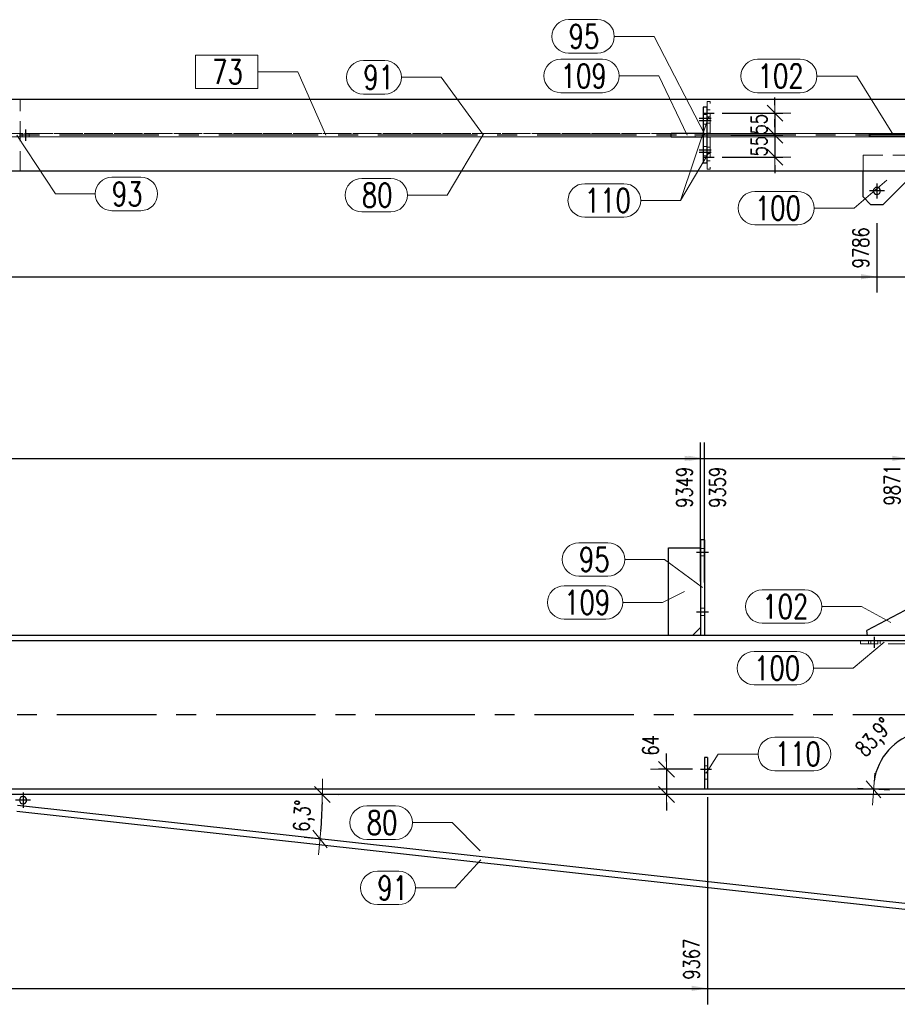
# Model space of a CAD drawing. Header units: millimetres. Extents: x 3526 to 4380, y 11541 to 12002.
# Tile 94 of 127: x 4108 to 4218, y 11752 to 11875. Entities that reach past the tile are written whole.
import ezdxf

# ---------------------------------------------------------------- set-up
doc = ezdxf.new("R2010")
doc.units = ezdxf.units.MM
doc.header["$LTSCALE"] = 10
doc.linetypes.add('HIDDEN', pattern=[0.375, 0.25, -0.125])
doc.linetypes.add('MITTE', pattern=[2, 1.25, -0.25, 0.25, -0.25])
doc.layers.get('Defpoints').update_dxf_attribs({"color": 1})
for name, color, linetype, lineweight in [('PS_DIM', 4, 'Continuous', 13), ('PS_Hidden', 2, 'HIDDEN', 9), ('PS_Pos', 1, 'Continuous', 15), ('PS_SOLID', 7, 'Continuous', 30)]:
    doc.layers.add(name, color=color, linetype=linetype, lineweight=lineweight)
doc.layers.add('PS_MID', color=5, linetype='MITTE')
doc.layers.add('PS_SHAPE', color=3, linetype='Continuous')
doc.styles.add('simplex', font='simplex.shx', dxfattribs={"width": 0.75})
doc.dimstyles.new('1_20_GŁ_DS1-LS20', dxfattribs={"dimtxt": 2, "dimasz": 2, "dimexe": 2, "dimexo": 5, "dimgap": 1, "dimtad": 1, "dimjust": 4, "dimdec": 0, "dimlfac": 20, "dimtxsty": 'simplex', "dimblk1": 'NONE', "dimsah": 1, "dimcen": 2, "dimclrd": 256, "dimclre": 256, "dimclrt": 4, "dimadec": 1, "dimazin": 0, "dimtfac": 1, "dimtdec": 0, "dimtmove": 2, "dimatfit": 3, "dimfxl": 1, "dimarcsym": 0})
doc.dimstyles.new('1_20_PRZ', dxfattribs={"dimtxt": 2, "dimasz": 1, "dimexe": 2, "dimexo": 5, "dimgap": 1, "dimtad": 1, "dimdec": 0, "dimlfac": 20, "dimtxsty": 'simplex', "dimblk": 'dimznak', "dimcen": 2, "dimse1": 1, "dimse2": 1, "dimclrd": 256, "dimclrt": 4, "dimadec": 1, "dimazin": 0, "dimtfac": 1, "dimtdec": 0, "dimtix": 1, "dimtmove": 2, "dimatfit": 3, "dimldrblk": 'dim-grot', "dimfxl": 1, "dimarcsym": 0})
doc.dimstyles.new('1_20_SC', dxfattribs={"dimtxt": 2, "dimasz": 1, "dimexe": 1, "dimexo": 1, "dimgap": 1, "dimtad": 1, "dimdec": 0, "dimlfac": 20, "dimtxsty": 'simplex', "dimblk": 'dimznak', "dimcen": 2, "dimclrd": 256, "dimclre": 256, "dimclrt": 4, "dimadec": 1, "dimazin": 0, "dimtfac": 1, "dimtdec": 0, "dimtix": 1, "dimtmove": 2, "dimatfit": 3, "dimldrblk": 'dim-grot', "dimfxl": 1, "dimarcsym": 0})

# ---------------------------------------------------------------- blocks, each defined once
blk = doc.blocks.new('dimznak')
at = {"color": 0}
for points in [[(0, 2), (0, -2)], [(-2, 0), (2, 0)]]:
    blk.add_lwpolyline(points, dxfattribs=at)
at = {"color": 2}
blk.add_lwpolyline([(1, 1), (-1, -1)], dxfattribs=at)
blk = doc.blocks.new('*D53')
at = {"layer": 'Defpoints', "color": 0, "transparency": 16777216}
for p in [(4220.36, 11801.55), (4218.69, 11784.82), (4064.97, 11778.75), (4222.8, 11778.75), (4224.56, 11762.27)]:
    blk.add_point(p, dxfattribs=at)
at = {"layer": 'PS_DIM', "lineweight": -2, "transparency": 16777216}
blk.add_arc((4222.8, 11778.75), 7.33, 103.9138, 172.1782, dxfattribs=at)
for p, rotation in [((4222.02, 11786.04), 10.00291172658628), ((4215.47, 11778.75), 266.0890910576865)]:
    blk.add_blockref('dimznak', p, dxfattribs=dict(at, rotation=rotation))
at = {"layer": 'PS_DIM', "color": 4, "transparency": 16777216, "insert": (4215.72, 11785.11), "char_height": 2, "attachment_point": 5, "rotation": 48.046, "style": 'simplex'}
blk.add_mtext('83,9°', dxfattribs=at)
blk = doc.blocks.new('dim-grot')
blk.add_hatch(color=256).paths.add_polyline_path([(0, 0), (-2, 0.5), (-2, -0.5)])
blk.add_lwpolyline([(0, 0), (-2, 0.5), (-2, -0.5), (0, 0)])
blk = doc.blocks.new('*D54')
at = {"layer": 'Defpoints', "color": 0, "transparency": 16777216}
for p in [(4064.97, 11778.07), (4222.87, 11778.07), (4107.91, 11776.69), (4146.1, 11774.35), (4224.39, 11763.83)]:
    blk.add_point(p, dxfattribs=at)
at = {"layer": 'PS_DIM', "lineweight": -2, "transparency": 16777216}
blk.add_arc((4095.44, 11778.07), 50.79, 354.8249, 358.8719, dxfattribs=at)
for p, rotation in [((4146.23, 11778.07), 89.43595851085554), ((4145.93, 11772.49), 264.2608571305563)]:
    blk.add_blockref('dimznak', p, dxfattribs=dict(at, rotation=rotation))
at = {"layer": 'PS_DIM', "color": 4, "transparency": 16777216, "insert": (4143.97, 11775.4), "char_height": 2, "attachment_point": 5, "rotation": 86.8484, "style": 'simplex'}
blk.add_mtext('6,3°', dxfattribs=at)
blk = doc.blocks.new('*D55')
at = {"layer": 'Defpoints', "color": 0, "transparency": 16777216}
for p in [(4193.72, 11781.25), (4189.45, 11778.07), (4193.72, 11778.07)]:
    blk.add_point(p, dxfattribs=at)
at = {"layer": 'PS_DIM', "lineweight": -2, "transparency": 16777216}
for p, q in [((4189.45, 11782.25), (4189.45, 11783.25)), ((4192.72, 11781.25), (4188.45, 11781.25)), ((4189.45, 11781.25), (4189.45, 11778.07)), ((4192.72, 11778.07), (4188.45, 11778.07)), ((4189.45, 11777.07), (4189.45, 11776.07))]:
    blk.add_line(p, q, dxfattribs=at)
for p, rotation in [((4189.45, 11781.25), 270), ((4189.45, 11778.07), 90)]:
    blk.add_blockref('dimznak', p, dxfattribs=dict(at, rotation=rotation))
at = {"layer": 'PS_DIM', "color": 4, "transparency": 16777216, "insert": (4187.45, 11784.25), "char_height": 2, "attachment_point": 5, "rotation": 90, "style": 'simplex'}
blk.add_mtext('64', dxfattribs=at)
blk = doc.blocks.new('*D147')
at = {"layer": 'Defpoints', "color": 0, "transparency": 16777216}
for p in [(3923.29, 11856.39), (4215.89, 11854.84), (4215.89, 11843.12)]:
    blk.add_point(p, dxfattribs=at)
at = {"layer": 'PS_DIM', "lineweight": -2, "transparency": 16777216}
for p, q in [((3923.29, 11851.39), (3923.29, 11841.12)), ((4215.89, 11849.84), (4215.89, 11841.12)), ((3923.29, 11843.12), (4213.89, 11843.12))]:
    blk.add_line(p, q, dxfattribs=at)
at = {"layer": 'PS_DIM', "transparency": 16777216}
blk.add_solid([(4213.89, 11843.45), (4213.89, 11842.79), (4215.89, 11843.12)], dxfattribs=at)
at = {"layer": 'PS_DIM', "color": 4, "transparency": 16777216, "insert": (4213.87, 11846.75), "char_height": 2, "attachment_point": 5, "rotation": 90, "style": 'simplex'}
blk.add_mtext('9786', dxfattribs=at)
blk = doc.blocks.new('_None')
blk = doc.blocks.new('*D148')
at = {"layer": 'Defpoints', "color": 0, "transparency": 16777216}
for p in [(4225.88, 11866.39), (3923.29, 11856.39), (4225.88, 11843.12)]:
    blk.add_point(p, dxfattribs=at)
at = {"layer": 'PS_DIM', "lineweight": -2, "transparency": 16777216}
for p, q in [((4225.88, 11861.39), (4225.88, 11841.12)), ((3923.29, 11851.39), (3923.29, 11841.12)), ((3923.29, 11843.12), (4223.88, 11843.12))]:
    blk.add_line(p, q, dxfattribs=at)
at = {"layer": 'PS_DIM', "transparency": 16777216}
blk.add_solid([(4223.88, 11843.45), (4223.88, 11842.79), (4225.88, 11843.12)], dxfattribs=at)
at = {"layer": 'PS_DIM', "color": 4, "transparency": 16777216, "insert": (4223.86, 11846.75), "char_height": 2, "attachment_point": 5, "rotation": 90, "style": 'simplex'}
blk.add_mtext('9986', dxfattribs=at)
blk = doc.blocks.new('*D166')
at = {"layer": 'Defpoints', "color": 0, "transparency": 16777216}
for p in [(4193.72, 11820.3), (4193.72, 11799.82), (3922.96, 11778.07)]:
    blk.add_point(p, dxfattribs=at)
at = {"layer": 'PS_DIM', "lineweight": -2, "transparency": 16777216}
for p, q in [((3922.96, 11783.07), (3922.96, 11822.3)), ((4193.72, 11804.82), (4193.72, 11822.3)), ((3922.96, 11820.3), (4191.72, 11820.3))]:
    blk.add_line(p, q, dxfattribs=at)
at = {"layer": 'PS_DIM', "transparency": 16777216}
blk.add_solid([(4191.72, 11820.63), (4191.72, 11819.97), (4193.72, 11820.3)], dxfattribs=at)
at = {"layer": 'PS_DIM', "color": 4, "transparency": 16777216, "insert": (4191.7, 11816.67), "char_height": 2, "attachment_point": 5, "rotation": 90, "style": 'simplex'}
blk.add_mtext('9349', dxfattribs=at)
blk = doc.blocks.new('*D167')
at = {"layer": 'Defpoints', "color": 0, "transparency": 16777216}
for p in [(4194.22, 11820.3), (4194.22, 11799.69), (3922.96, 11778.07)]:
    blk.add_point(p, dxfattribs=at)
at = {"layer": 'PS_DIM', "lineweight": -2, "transparency": 16777216}
for p, q in [((3922.96, 11783.07), (3922.96, 11822.3)), ((4194.22, 11804.69), (4194.22, 11822.3)), ((3922.96, 11820.3), (4192.22, 11820.3))]:
    blk.add_line(p, q, dxfattribs=at)
at = {"layer": 'PS_DIM', "transparency": 16777216}
blk.add_solid([(4192.22, 11820.63), (4192.22, 11819.97), (4194.22, 11820.3)], dxfattribs=at)
at = {"layer": 'PS_DIM', "color": 4, "transparency": 16777216, "insert": (4195.85, 11816.67), "char_height": 2, "attachment_point": 5, "rotation": 90, "style": 'simplex'}
blk.add_mtext('9359', dxfattribs=at)
blk = doc.blocks.new('*D168')
at = {"layer": 'Defpoints', "color": 0, "transparency": 16777216}
for p in [(4219.81, 11820.3), (4219.81, 11797), (3922.96, 11778.07)]:
    blk.add_point(p, dxfattribs=at)
at = {"layer": 'PS_DIM', "lineweight": -2, "transparency": 16777216}
for p, q in [((3922.96, 11783.07), (3922.96, 11822.3)), ((4219.81, 11802), (4219.81, 11822.3)), ((3922.96, 11820.3), (4217.81, 11820.3))]:
    blk.add_line(p, q, dxfattribs=at)
at = {"layer": 'PS_DIM', "transparency": 16777216}
blk.add_solid([(4217.81, 11820.63), (4217.81, 11819.97), (4219.81, 11820.3)], dxfattribs=at)
at = {"layer": 'PS_DIM', "color": 4, "transparency": 16777216, "insert": (4217.79, 11816.96), "char_height": 2, "attachment_point": 5, "rotation": 90, "style": 'simplex'}
blk.add_mtext('9871', dxfattribs=at)
blk = doc.blocks.new('*D169')
at = {"layer": 'Defpoints', "color": 0, "transparency": 16777216}
for p in [(4222.87, 11820.3), (3922.96, 11778.07), (4222.87, 11778.07)]:
    blk.add_point(p, dxfattribs=at)
at = {"layer": 'PS_DIM', "lineweight": -2, "transparency": 16777216}
for p, q in [((3922.96, 11783.07), (3922.96, 11822.3)), ((4222.87, 11783.07), (4222.87, 11822.3)), ((3922.96, 11820.3), (4220.87, 11820.3))]:
    blk.add_line(p, q, dxfattribs=at)
at = {"layer": 'PS_DIM', "transparency": 16777216}
blk.add_solid([(4220.87, 11820.63), (4220.87, 11819.97), (4222.87, 11820.3)], dxfattribs=at)
at = {"layer": 'PS_DIM', "color": 4, "transparency": 16777216, "insert": (4221.63, 11816.64), "char_height": 2, "attachment_point": 5, "rotation": 90, "style": 'simplex'}
blk.add_mtext('9933', dxfattribs=at)
blk = doc.blocks.new('*D170')
at = {"layer": 'Defpoints', "color": 0, "transparency": 16777216}
for p in [(4225.55, 11820.3), (3922.96, 11778.07), (4225.55, 11762.38)]:
    blk.add_point(p, dxfattribs=at)
at = {"layer": 'PS_DIM', "lineweight": -2, "transparency": 16777216}
for p, q in [((3922.96, 11783.07), (3922.96, 11822.3)), ((4225.55, 11767.38), (4225.55, 11822.3)), ((3922.96, 11820.3), (4223.55, 11820.3))]:
    blk.add_line(p, q, dxfattribs=at)
at = {"layer": 'PS_DIM', "transparency": 16777216}
blk.add_solid([(4223.55, 11820.63), (4223.55, 11819.97), (4225.55, 11820.3)], dxfattribs=at)
at = {"layer": 'PS_DIM', "color": 4, "transparency": 16777216, "insert": (4227.05, 11816.67), "char_height": 2, "attachment_point": 5, "rotation": 90, "style": 'simplex'}
blk.add_mtext('9986', dxfattribs=at)
blk = doc.blocks.new('*D177')
at = {"layer": 'Defpoints', "color": 0, "transparency": 16777216}
for p in [(4194.62, 11782.75), (3922.96, 11778.07), (4194.62, 11753.73)]:
    blk.add_point(p, dxfattribs=at)
at = {"layer": 'PS_DIM', "lineweight": -2, "transparency": 16777216}
for p, q in [((4194.62, 11777.75), (4194.62, 11751.73)), ((3922.96, 11773.07), (3922.96, 11751.73)), ((3922.96, 11753.73), (4192.62, 11753.73))]:
    blk.add_line(p, q, dxfattribs=at)
at = {"layer": 'PS_DIM', "transparency": 16777216}
blk.add_solid([(4192.62, 11754.07), (4192.62, 11753.4), (4194.62, 11753.73)], dxfattribs=at)
at = {"layer": 'PS_DIM', "color": 4, "transparency": 16777216, "insert": (4192.6, 11757.4), "char_height": 2, "attachment_point": 5, "rotation": 90, "style": 'simplex'}
blk.add_mtext('9367', dxfattribs=at)
blk = doc.blocks.new('*D178')
at = {"layer": 'Defpoints', "color": 0, "transparency": 16777216}
for p in [(3922.96, 11778.07), (4222.87, 11778.07), (4222.87, 11753.73)]:
    blk.add_point(p, dxfattribs=at)
at = {"layer": 'PS_DIM', "lineweight": -2, "transparency": 16777216}
for p, q in [((3922.96, 11773.07), (3922.96, 11751.73)), ((4222.87, 11773.07), (4222.87, 11751.73)), ((3922.96, 11753.73), (4220.87, 11753.73))]:
    blk.add_line(p, q, dxfattribs=at)
at = {"layer": 'PS_DIM', "transparency": 16777216}
blk.add_solid([(4220.87, 11754.07), (4220.87, 11753.4), (4222.87, 11753.73)], dxfattribs=at)
at = {"layer": 'PS_DIM', "color": 4, "transparency": 16777216, "insert": (4220.85, 11757.4), "char_height": 2, "attachment_point": 5, "rotation": 90, "style": 'simplex'}
blk.add_mtext('9933', dxfattribs=at)
blk = doc.blocks.new('*D179')
at = {"layer": 'Defpoints', "color": 0, "transparency": 16777216}
for p in [(3922.96, 11778.07), (4225.55, 11762.38), (4225.55, 11753.73)]:
    blk.add_point(p, dxfattribs=at)
at = {"layer": 'PS_DIM', "lineweight": -2, "transparency": 16777216}
for p, q in [((3922.96, 11773.07), (3922.96, 11751.73)), ((4225.55, 11757.38), (4225.55, 11751.73)), ((3922.96, 11753.73), (4223.55, 11753.73))]:
    blk.add_line(p, q, dxfattribs=at)
at = {"layer": 'PS_DIM', "transparency": 16777216}
blk.add_solid([(4223.55, 11754.07), (4223.55, 11753.4), (4225.55, 11753.73)], dxfattribs=at)
at = {"layer": 'PS_DIM', "color": 4, "transparency": 16777216, "insert": (4227.59, 11757.36), "char_height": 2, "attachment_point": 5, "rotation": 90, "style": 'simplex'}
blk.add_mtext('9986', dxfattribs=at)
blk = doc.blocks.new('*D236')
at = {"layer": 'Defpoints', "color": 0, "transparency": 16777216}
for p in [(4195.45, 11863.64), (4196.55, 11860.89), (4203.08, 11860.89)]:
    blk.add_point(p, dxfattribs=at)
at = {"layer": 'PS_DIM', "lineweight": -2, "transparency": 16777216}
for p, q in [((4203.08, 11864.64), (4203.08, 11865.64)), ((4196.45, 11863.64), (4204.08, 11863.64)), ((4203.08, 11863.64), (4203.08, 11860.89)), ((4197.55, 11860.89), (4204.08, 11860.89)), ((4203.08, 11859.89), (4203.08, 11858.89))]:
    blk.add_line(p, q, dxfattribs=at)
for p, rotation in [((4203.08, 11863.64), 270), ((4203.08, 11860.89), 90)]:
    blk.add_blockref('dimznak', p, dxfattribs=dict(at, rotation=rotation))
at = {"layer": 'PS_DIM', "color": 4, "transparency": 16777216, "insert": (4201.08, 11862.26), "char_height": 2, "attachment_point": 5, "rotation": 90, "style": 'simplex'}
blk.add_mtext('55', dxfattribs=at)
blk = doc.blocks.new('*D237')
at = {"layer": 'Defpoints', "color": 0, "transparency": 16777216}
for p in [(4196.55, 11860.89), (4195.45, 11858.14), (4203.08, 11858.14)]:
    blk.add_point(p, dxfattribs=at)
at = {"layer": 'PS_DIM', "lineweight": -2, "transparency": 16777216}
for p, q in [((4203.08, 11861.89), (4203.08, 11862.89)), ((4197.55, 11860.89), (4204.08, 11860.89)), ((4203.08, 11860.89), (4203.08, 11858.14)), ((4196.45, 11858.14), (4204.08, 11858.14)), ((4203.08, 11857.14), (4203.08, 11856.14))]:
    blk.add_line(p, q, dxfattribs=at)
for p, rotation in [((4203.08, 11860.89), 270), ((4203.08, 11858.14), 90)]:
    blk.add_blockref('dimznak', p, dxfattribs=dict(at, rotation=rotation))
at = {"layer": 'PS_DIM', "color": 4, "transparency": 16777216, "insert": (4201.08, 11859.51), "char_height": 2, "attachment_point": 5, "rotation": 90, "style": 'simplex'}
blk.add_mtext('55', dxfattribs=at)
blk = doc.blocks.new('*X491')
at = {"layer": 'PS_Hidden', "color": 2, "linetype": 'HIDDEN'}
for p, q in [((4108.24, 11856.39), (4108.24, 11865.39)), ((4194.55, 11865.14), (4194.55, 11864.39)), ((4194.95, 11865.14), (4194.55, 11865.14)), ((4194.95, 11864.09), (4194.55, 11864.09)), ((4194.95, 11861.14), (4194.95, 11865.14)), ((4194.05, 11863.49), (4194.55, 11863.49)), ((4194.95, 11863.19), (4194.55, 11863.19)), ((4194.05, 11862.29), (4194.55, 11862.29)), ((4194.95, 11862.39), (4194.55, 11862.39)), ((4221.14, 11861.1), (4065.3, 11861.1)), ((4221.14, 11860.67), (4065.3, 11860.67)), ((4108.2, 11860.69), (4108.2, 11861.09)), ((4190.05, 11861.09), (4108.2, 11861.09)), ((4108.2, 11860.69), (4190.05, 11860.69)), ((4108.5, 11860.69), (4108.5, 11861.09)), ((4109.4, 11860.69), (4109.4, 11861.09)), ((4193.05, 11861.09), (4193.05, 11860.69)), ((4214.97, 11861.09), (4194.05, 11861.09)), ((4194.05, 11860.69), (4214.97, 11860.69)), ((4194.95, 11861.14), (4194.55, 11861.14)), ((4194.95, 11860.64), (4194.55, 11860.64)), ((4194.95, 11860.64), (4194.95, 11856.64)), ((4215.03, 11860.69), (4215.03, 11861.09)), ((4194.05, 11859.49), (4194.55, 11859.49)), ((4194.55, 11859.39), (4194.95, 11859.39)), ((4194.05, 11858.29), (4194.55, 11858.29)), ((4194.95, 11858.59), (4194.55, 11858.59)), ((4214.14, 11858.39), (4220.14, 11858.39)), ((4214.14, 11856.39), (4214.14, 11858.39)), ((4194.95, 11857.69), (4194.55, 11857.69)), ((4194.55, 11857.39), (4194.55, 11856.64)), ((4194.95, 11856.64), (4194.55, 11856.64))]:
    blk.add_line(p, q, dxfattribs=at)
at = {"layer": 'PS_MID', "color": 5, "linetype": 'MITTE'}
for p, q in [((4193.55, 11863.04), (4195.05, 11863.04)), ((4193.55, 11863.04), (4195.05, 11863.04)), ((4194.05, 11863.64), (4195.45, 11863.64)), ((4193.55, 11862.74), (4195.05, 11862.74)), ((4193.55, 11862.74), (4195.05, 11862.74)), ((4225.7, 11860.89), (4065.3, 11860.89)), ((4108.95, 11861.59), (4108.95, 11860.19)), ((4193.55, 11859.04), (4195.05, 11859.04)), ((4193.55, 11859.04), (4195.05, 11859.04)), ((4193.55, 11858.74), (4195.05, 11858.74)), ((4193.55, 11858.74), (4195.05, 11858.74)), ((4194.05, 11858.14), (4195.45, 11858.14)), ((4215.89, 11854.84), (4215.89, 11852.94)), ((4216.84, 11853.89), (4214.94, 11853.89))]:
    blk.add_line(p, q, dxfattribs=at)
at = {"layer": 'PS_SOLID', "color": 7, "linetype": 'Continuous'}
for p, q in [((4220.69, 11865.39), (4065.3, 11865.39)), ((4194.05, 11864.39), (4194.05, 11857.39)), ((4194.55, 11864.39), (4194.05, 11864.39)), ((4194.55, 11857.39), (4194.55, 11864.39)), ((4190.05, 11860.69), (4190.05, 11861.09)), ((4194.05, 11861.09), (4190.05, 11861.09)), ((4190.05, 11860.69), (4194.05, 11860.69)), ((4214.97, 11860.69), (4214.97, 11861.09)), ((4214.97, 11861.09), (4219.73, 11861.09)), ((4219.73, 11860.69), (4214.97, 11860.69)), ((4194.55, 11857.39), (4194.05, 11857.39)), ((4220.69, 11856.39), (4065.3, 11856.39)), ((4214.14, 11853.14), (4214.14, 11856.39)), ((4216.64, 11852.14), (4220.14, 11855.64)), ((4214.14, 11853.14), (4215.14, 11852.14)), ((4216.64, 11852.14), (4215.14, 11852.14))]:
    blk.add_line(p, q, dxfattribs=at)
at = {"layer": 'PS_SOLID', "color": 7, "extrusion": (0, 0, -1)}
blk.add_circle((-4215.89, 11853.89), 0.45, dxfattribs=at)
blk = doc.blocks.new('*X513')
at = {"color": 1}
for p, q in [((4138.13, 11870.94), (4130.29, 11870.94)), ((4130.29, 11870.94), (4130.29, 11866.74)), ((4138.13, 11866.74), (4138.13, 11870.94)), ((4138.13, 11868.84), (4143.13, 11868.84)), ((4146.67, 11860.89), (4143.13, 11868.84)), ((4130.29, 11866.74), (4138.13, 11866.74))]:
    blk.add_line(p, q, dxfattribs=at)
at = {"color": 30, "style": 'simplex', "width": 0.75}
blk.add_text('73', height=3, dxfattribs=at).set_placement((4132.39, 11867.34))
blk = doc.blocks.new('*X527')
at = {"color": 1}
for p, q in [((4217.14, 11855.26), (4213.02, 11851.73)), ((4200.56, 11853.83), (4205.92, 11853.83)), ((4208.02, 11851.73), (4213.02, 11851.73)), ((4200.56, 11849.63), (4205.92, 11849.63))]:
    blk.add_line(p, q, dxfattribs=at)
for centre, start, end in [((4200.56, 11851.73), 90, 270), ((4205.92, 11851.73), 270, 90)]:
    blk.add_arc(centre, 2.1, start, end, dxfattribs=at)
at = {"color": 2, "style": 'simplex', "width": 0.75}
blk.add_text('100', height=3, dxfattribs=at).set_placement((4200.56, 11850.23))
blk = doc.blocks.new('*X528')
at = {"color": 1}
for p, q in [((4200.9, 11870.42), (4206.26, 11870.42)), ((4208.36, 11868.32), (4213.36, 11868.32)), ((4217.96, 11860.89), (4213.36, 11868.32)), ((4200.9, 11866.22), (4206.26, 11866.22))]:
    blk.add_line(p, q, dxfattribs=at)
for centre, start, end in [((4200.9, 11868.32), 90, 270), ((4206.26, 11868.32), 270, 90)]:
    blk.add_arc(centre, 2.1, start, end, dxfattribs=at)
at = {"color": 2, "style": 'simplex', "width": 0.75}
blk.add_text('102', height=3, dxfattribs=at).set_placement((4200.9, 11866.82))
blk = doc.blocks.new('*X529')
at = {"color": 1}
for p, q in [((4194.75, 11858.64), (4191.21, 11852.7)), ((4179.18, 11854.8), (4184.11, 11854.8)), ((4186.21, 11852.7), (4191.21, 11852.7)), ((4179.18, 11850.6), (4184.11, 11850.6))]:
    blk.add_line(p, q, dxfattribs=at)
for centre, start, end in [((4179.18, 11852.7), 90, 270), ((4184.11, 11852.7), 270, 90)]:
    blk.add_arc(centre, 2.1, start, end, dxfattribs=at)
at = {"color": 2, "style": 'simplex', "width": 0.75}
blk.add_text('110', height=3, dxfattribs=at).set_placement((4179.18, 11851.2))
blk = doc.blocks.new('*X530')
at = {"color": 1}
for p, q in [((4177.16, 11875.4), (4180.8, 11875.4)), ((4182.9, 11873.3), (4187.9, 11873.3)), ((4194.3, 11860.89), (4187.9, 11873.3)), ((4177.16, 11871.2), (4180.8, 11871.2))]:
    blk.add_line(p, q, dxfattribs=at)
for centre, start, end in [((4177.16, 11873.3), 90, 270), ((4180.8, 11873.3), 270, 90)]:
    blk.add_arc(centre, 2.1, start, end, dxfattribs=at)
at = {"color": 2, "style": 'simplex', "width": 0.75}
blk.add_text('95', height=3, dxfattribs=at).set_placement((4177.16, 11871.8))
blk = doc.blocks.new('*X531')
at = {"color": 1}
for p, q in [((4194.75, 11863.14), (4191.21, 11852.7)), ((4179.18, 11854.8), (4184.11, 11854.8)), ((4186.21, 11852.7), (4191.21, 11852.7)), ((4179.18, 11850.6), (4184.11, 11850.6))]:
    blk.add_line(p, q, dxfattribs=at)
for centre, start, end in [((4179.18, 11852.7), 90, 270), ((4184.11, 11852.7), 270, 90)]:
    blk.add_arc(centre, 2.1, start, end, dxfattribs=at)
at = {"color": 2, "style": 'simplex', "width": 0.75}
blk.add_text('110', height=3, dxfattribs=at).set_placement((4179.18, 11851.2))
blk = doc.blocks.new('*X532')
at = {"color": 1}
for p, q in [((4176.16, 11870.43), (4181.41, 11870.43)), ((4183.51, 11868.33), (4188.51, 11868.33)), ((4192.05, 11860.89), (4188.51, 11868.33)), ((4176.16, 11866.23), (4181.41, 11866.23))]:
    blk.add_line(p, q, dxfattribs=at)
for centre, start, end in [((4176.16, 11868.33), 90, 270), ((4181.41, 11868.33), 270, 90)]:
    blk.add_arc(centre, 2.1, start, end, dxfattribs=at)
at = {"color": 2, "style": 'simplex', "width": 0.75}
blk.add_text('109', height=3, dxfattribs=at).set_placement((4176.16, 11866.83))
blk = doc.blocks.new('*X534')
at = {"color": 1}
for p, q in [((4107.82, 11860.89), (4112.68, 11853.51)), ((4119.78, 11855.61), (4123.42, 11855.61)), ((4112.68, 11853.51), (4117.68, 11853.51)), ((4119.78, 11851.41), (4123.42, 11851.41))]:
    blk.add_line(p, q, dxfattribs=at)
for centre, start, end in [((4119.78, 11853.51), 90, 270), ((4123.42, 11853.51), 270, 90)]:
    blk.add_arc(centre, 2.1, start, end, dxfattribs=at)
at = {"color": 2, "style": 'simplex', "width": 0.75}
blk.add_text('93', height=3, dxfattribs=at).set_placement((4119.78, 11852.01))
blk = doc.blocks.new('*X537')
at = {"color": 1}
for p, q in [((4166.39, 11860.89), (4161.92, 11853.36)), ((4151.18, 11855.46), (4154.82, 11855.46)), ((4156.92, 11853.36), (4161.92, 11853.36)), ((4151.18, 11851.26), (4154.82, 11851.26))]:
    blk.add_line(p, q, dxfattribs=at)
for centre, start, end in [((4151.18, 11853.36), 90, 270), ((4154.82, 11853.36), 270, 90)]:
    blk.add_arc(centre, 2.1, start, end, dxfattribs=at)
at = {"color": 2, "style": 'simplex', "width": 0.75}
blk.add_text('80', height=3, dxfattribs=at).set_placement((4151.18, 11851.86))
blk = doc.blocks.new('*X538')
at = {"color": 1}
for p, q in [((4151.37, 11870.26), (4154.05, 11870.26)), ((4156.15, 11868.16), (4161.15, 11868.16)), ((4166.45, 11860.89), (4161.15, 11868.16)), ((4151.37, 11866.06), (4154.05, 11866.06))]:
    blk.add_line(p, q, dxfattribs=at)
for centre, start, end in [((4151.37, 11868.16), 90, 270), ((4154.05, 11868.16), 270, 90)]:
    blk.add_arc(centre, 2.1, start, end, dxfattribs=at)
at = {"color": 2, "style": 'simplex', "width": 0.75}
blk.add_text('91', height=3, dxfattribs=at).set_placement((4151.37, 11866.66))
blk = doc.blocks.new('*X646')
at = {"layer": 'PS_Hidden', "color": 2, "linetype": 'HIDDEN'}
for p, q in [((4194.22, 11808.97), (4193.72, 11808.97)), ((4194.22, 11808.07), (4193.72, 11808.07)), ((4194.22, 11801.47), (4193.72, 11801.47)), ((4194.22, 11800.57), (4193.72, 11800.57)), ((4213.81, 11797), (4213.81, 11797.4)), ((4214.81, 11797), (4214.81, 11797.4)), ((4215.11, 11797), (4215.11, 11797.4)), ((4216.01, 11797), (4216.01, 11797.4)), ((4216.31, 11797.4), (4216.31, 11797)), ((4219.81, 11797), (4213.81, 11797)), ((4194.62, 11781.7), (4194.22, 11781.7)), ((4194.62, 11780.8), (4194.22, 11780.8)), ((4194.62, 11780), (4194.22, 11780))]:
    blk.add_line(p, q, dxfattribs=at)
at = {"layer": 'PS_MID', "color": 5, "linetype": 'MITTE'}
for p, q in [((4193.22, 11808.52), (4194.72, 11808.52)), ((4193.22, 11808.52), (4194.72, 11808.52)), ((4193.22, 11808.52), (4194.72, 11808.52)), ((4193.22, 11808.52), (4194.72, 11808.52)), ((4193.22, 11801.02), (4194.72, 11801.02)), ((4193.22, 11801.02), (4194.72, 11801.02)), ((4193.22, 11801.02), (4194.72, 11801.02)), ((4193.22, 11801.02), (4194.72, 11801.02)), ((4215.56, 11797.9), (4215.56, 11796.5)), ((4225.37, 11788.07), (4064.97, 11788.07)), ((4193.72, 11781.25), (4195.12, 11781.25)), ((4193.72, 11781.25), (4195.12, 11781.25)), ((4108.62, 11778.32), (4108.62, 11776.42)), ((4109.57, 11777.37), (4107.67, 11777.37))]:
    blk.add_line(p, q, dxfattribs=at)
at = {"layer": 'PS_SOLID', "color": 7, "linetype": 'Continuous'}
for p, q in [((4193.72, 11810.07), (4193.72, 11798.07)), ((4194.22, 11810.07), (4193.72, 11810.07)), ((4194.22, 11810.07), (4194.22, 11798.07)), ((4189.72, 11798.07), (4189.72, 11809.07)), ((4189.72, 11809.07), (4193.72, 11809.07)), ((4219.4, 11801.2), (4214.64, 11798.68)), ((4192.72, 11798.07), (4193.72, 11799.07)), ((4214.7, 11798.07), (4214.64, 11798.68)), ((4220.74, 11798.07), (4064.97, 11798.07)), ((4220.81, 11797.4), (4064.97, 11797.4)), ((4194.62, 11782.75), (4194.22, 11782.75)), ((4194.22, 11782.75), (4194.22, 11778.75)), ((4194.62, 11782.75), (4194.62, 11778.75)), ((4222.8, 11778.75), (4064.97, 11778.75)), ((4222.87, 11778.07), (4064.97, 11778.07)), ((4224.39, 11763.83), (4107.91, 11776.69)), ((4224.32, 11763.08), (4107.83, 11775.95))]:
    blk.add_line(p, q, dxfattribs=at)
at = {"layer": 'PS_SOLID', "color": 7, "extrusion": (0, 0, -1)}
blk.add_circle((-4108.62, 11777.37), 0.45, dxfattribs=at)
blk = doc.blocks.new('*X656')
at = {"color": 1}
for p, q in [((4200.45, 11796.06), (4205.81, 11796.06)), ((4216.81, 11797.2), (4212.91, 11793.96)), ((4207.91, 11793.96), (4212.91, 11793.96)), ((4200.45, 11791.86), (4205.81, 11791.86))]:
    blk.add_line(p, q, dxfattribs=at)
for centre, start, end in [((4200.45, 11793.96), 90, 270), ((4205.81, 11793.96), 270, 90)]:
    blk.add_arc(centre, 2.1, start, end, dxfattribs=at)
at = {"color": 2, "style": 'simplex', "width": 0.75}
blk.add_text('100', height=3, dxfattribs=at).set_placement((4200.45, 11792.46))
blk = doc.blocks.new('*X657')
at = {"color": 1}
for p, q in [((4201.49, 11803.79), (4206.85, 11803.79)), ((4208.95, 11801.69), (4213.95, 11801.69)), ((4217.63, 11799.69), (4213.95, 11801.69)), ((4201.49, 11799.59), (4206.85, 11799.59))]:
    blk.add_line(p, q, dxfattribs=at)
for centre, start, end in [((4201.49, 11801.69), 90, 270), ((4206.85, 11801.69), 270, 90)]:
    blk.add_arc(centre, 2.1, start, end, dxfattribs=at)
at = {"color": 2, "style": 'simplex', "width": 0.75}
blk.add_text('102', height=3, dxfattribs=at).set_placement((4201.49, 11800.19))
blk = doc.blocks.new('*X658')
at = {"color": 1}
for p, q in [((4203.06, 11785.27), (4207.98, 11785.27)), ((4194.42, 11780.75), (4195.96, 11783.17)), ((4195.96, 11783.17), (4200.96, 11783.17)), ((4203.06, 11781.07), (4207.98, 11781.07))]:
    blk.add_line(p, q, dxfattribs=at)
for centre, start, end in [((4203.06, 11783.17), 90, 270), ((4207.98, 11783.17), 270, 90)]:
    blk.add_arc(centre, 2.1, start, end, dxfattribs=at)
at = {"color": 2, "style": 'simplex', "width": 0.75}
blk.add_text('110', height=3, dxfattribs=at).set_placement((4203.06, 11781.67))
blk = doc.blocks.new('*X659')
at = {"color": 1}
for p, q in [((4203.06, 11785.27), (4207.98, 11785.27)), ((4194.42, 11780.75), (4195.96, 11783.17)), ((4195.96, 11783.17), (4200.96, 11783.17)), ((4203.06, 11781.07), (4207.98, 11781.07))]:
    blk.add_line(p, q, dxfattribs=at)
for centre, start, end in [((4203.06, 11783.17), 90, 270), ((4207.98, 11783.17), 270, 90)]:
    blk.add_arc(centre, 2.1, start, end, dxfattribs=at)
at = {"color": 2, "style": 'simplex', "width": 0.75}
blk.add_text('110', height=3, dxfattribs=at).set_placement((4203.06, 11781.67))
blk = doc.blocks.new('*X660')
at = {"color": 1}
for p, q in [((4178.46, 11809.71), (4182.1, 11809.71)), ((4184.2, 11807.61), (4189.2, 11807.61)), ((4193.97, 11804.07), (4189.2, 11807.61)), ((4178.46, 11805.51), (4182.1, 11805.51))]:
    blk.add_line(p, q, dxfattribs=at)
for centre, start, end in [((4178.46, 11807.61), 90, 270), ((4182.1, 11807.61), 270, 90)]:
    blk.add_arc(centre, 2.1, start, end, dxfattribs=at)
at = {"color": 2, "style": 'simplex', "width": 0.75}
blk.add_text('95', height=3, dxfattribs=at).set_placement((4178.46, 11806.11))
blk = doc.blocks.new('*X662')
at = {"color": 1}
for p, q in [((4176.6, 11804.31), (4181.85, 11804.31)), ((4191.72, 11803.57), (4188.95, 11802.21)), ((4183.95, 11802.21), (4188.95, 11802.21)), ((4176.6, 11800.11), (4181.85, 11800.11))]:
    blk.add_line(p, q, dxfattribs=at)
for centre, start, end in [((4176.6, 11802.21), 90, 270), ((4181.85, 11802.21), 270, 90)]:
    blk.add_arc(centre, 2.1, start, end, dxfattribs=at)
at = {"color": 2, "style": 'simplex', "width": 0.75}
blk.add_text('109', height=3, dxfattribs=at).set_placement((4176.6, 11800.71))
blk = doc.blocks.new('*X673')
at = {"color": 1}
for p, q in [((4151.79, 11776.65), (4155.43, 11776.65)), ((4157.53, 11774.55), (4162.53, 11774.55)), ((4166.06, 11771.02), (4162.53, 11774.55)), ((4151.79, 11772.45), (4155.43, 11772.45))]:
    blk.add_line(p, q, dxfattribs=at)
for centre, start, end in [((4151.79, 11774.55), 90, 270), ((4155.43, 11774.55), 270, 90)]:
    blk.add_arc(centre, 2.1, start, end, dxfattribs=at)
at = {"color": 2, "style": 'simplex', "width": 0.75}
blk.add_text('80', height=3, dxfattribs=at).set_placement((4151.79, 11773.05))
blk = doc.blocks.new('*X674')
at = {"color": 1}
for p, q in [((4166.12, 11769.89), (4162.91, 11766.35)), ((4153.13, 11768.45), (4155.81, 11768.45)), ((4157.91, 11766.35), (4162.91, 11766.35)), ((4153.13, 11764.25), (4155.81, 11764.25))]:
    blk.add_line(p, q, dxfattribs=at)
for centre, start, end in [((4153.13, 11766.35), 90, 270), ((4155.81, 11766.35), 270, 90)]:
    blk.add_arc(centre, 2.1, start, end, dxfattribs=at)
at = {"color": 2, "style": 'simplex', "width": 0.75}
blk.add_text('91', height=3, dxfattribs=at).set_placement((4153.13, 11764.85))

msp = doc.modelspace()

# ---------------------------------------------------------------- block references
at = {"layer": 'PS_Pos'}
for name in ['*X530', '*X513', '*X538', '*X532', '*X528', '*X531', '*X534', '*X537', '*X529', '*X527', '*X660', '*X662', '*X657', '*X656', '*X658', '*X659', '*X673', '*X674']:
    msp.add_blockref(name, (0, 0), dxfattribs=at)
at = {"layer": 'PS_SHAPE'}
for name in ['*X491', '*X646']:
    msp.add_blockref(name, (0, 0), dxfattribs=at)

# ---------------------------------------------------------------- dimensions: what is measured, and where the dimension line sits
at = {"layer": 'PS_DIM'}
for base, p1, p2, text, picture, middle in [((4225.88, 11843.122), (3923.29, 11856.388), (4225.88, 11866.388), '9986', '*D148', (4223.86, 11846.749)), ((4215.887, 11843.122), (3923.29, 11856.388), (4215.887, 11854.838), '9786', '*D147', (4213.867, 11846.749)), ((4193.718, 11820.301), (3922.961, 11778.071), (4193.718, 11799.816), '9349', '*D166', (4191.698, 11816.674)), ((4194.218, 11820.301), (3922.961, 11778.071), (4194.218, 11799.693), '9359', '*D167', (4195.848, 11816.674)), ((4219.808, 11820.301), (3922.961, 11778.071), (4219.808, 11796.996), '9871', '*D168', (4217.788, 11816.959)), ((4222.871, 11820.301), (3922.961, 11778.071), (4222.871, 11778.071), '9933', '*D169', (4221.629, 11816.638)), ((4225.551, 11820.301), (3922.961, 11778.071), (4225.551, 11762.38), '9986', '*D170', (4227.054, 11816.674)), ((4194.618, 11753.734), (3922.961, 11778.071), (4194.618, 11782.746), '9367', '*D177', (4192.598, 11757.397)), ((4222.871, 11753.734), (3922.961, 11778.071), (4222.871, 11778.071), '9933', '*D178', (4220.851, 11757.397)), ((4225.551, 11753.734), (3922.961, 11778.071), (4225.551, 11762.38), '9986', '*D179', (4227.586, 11757.362))]:
    dim = msp.add_linear_dim(base=base, p1=p1, p2=p2, text=text, dimstyle='1_20_GŁ_DS1-LS20', dxfattribs=at)
    dim.commit()
    dim.dimension.update_dxf_attribs({"geometry": picture, "text_midpoint": middle, "dimtype": 128, "text_rotation": 90})
for base, p1, p2, picture, middle in [((4203.084, 11860.888), (4195.447, 11863.638), (4196.545, 11860.888), '*D236', (4201.084, 11862.263)), ((4203.084, 11858.138), (4196.545, 11860.888), (4195.447, 11858.138), '*D237', (4201.084, 11859.513))]:
    dim = msp.add_linear_dim(base=base, p1=p1, p2=p2, angle=90, dimstyle='1_20_SC', dxfattribs=at)
    dim.commit()
    dim.dimension.update_dxf_attribs({"geometry": picture, "text_midpoint": middle})
for base, line1, line2, picture, middle in [((4218.693, 11784.819), ((4222.799, 11778.746), (4064.968, 11778.746)), ((4224.557, 11762.274), (4220.365, 11801.551)), '*D53', (4215.718, 11785.111)), ((4146.098, 11774.349), ((4222.871, 11778.071), (4064.968, 11778.071)), ((4224.391, 11763.828), (4107.912, 11776.694)), '*D54', (4143.97, 11775.399))]:
    dim = msp.add_angular_dim_2l(base=base, line1=line1, line2=line2, dimstyle='1_20_PRZ', dxfattribs=at)
    dim.commit()
    dim.dimension.update_dxf_attribs({"geometry": picture, "text_midpoint": middle})
dim = msp.add_linear_dim(base=(4189.44869116, 11778.07082019), p1=(4193.71778736, 11781.2458202), p2=(4193.71778736, 11778.07082019), angle=90, dimstyle='1_20_SC', dxfattribs=at)
dim.commit()
dim.dimension.update_dxf_attribs({"geometry": '*D55', "text_midpoint": (4187.44869116, 11784.25104968), "dimtype": 128})

doc.saveas('drawing.dxf')
